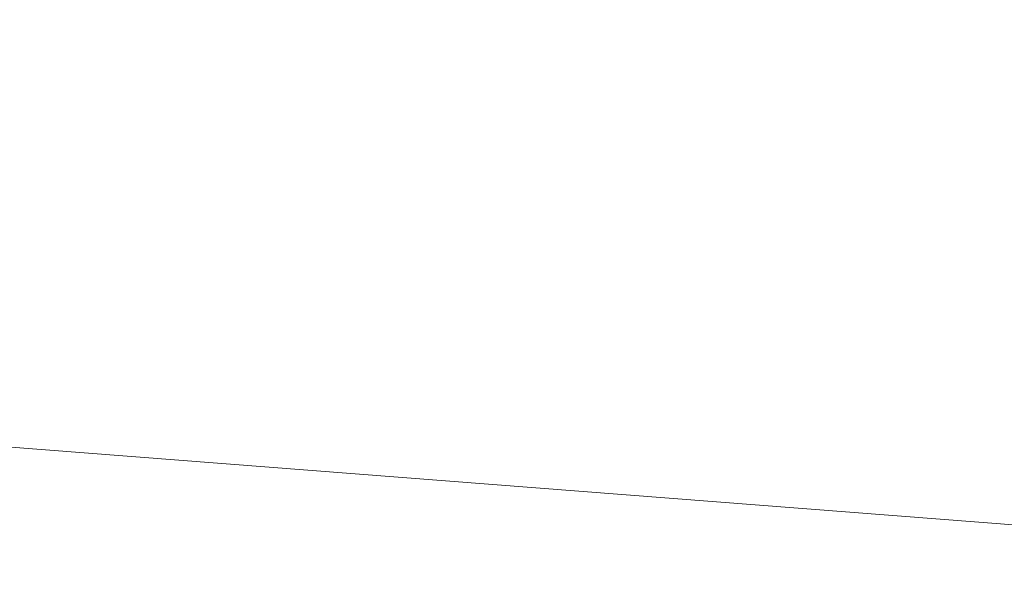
# Model space of a CAD drawing. Header units: metres. Extents: x 179483 to 180084, y 582739 to 582904.
# Tile 197 of 205: x 179813.92738 to 179813.93223, y 582836.46022 to 582836.46299. Entities that reach past the tile are written whole.
import ezdxf

# ---------------------------------------------------------------- set-up
doc = ezdxf.new("R2010")
doc.units = ezdxf.units.M
doc.layers.add('TA - VERSTOORD_GEBIED', color=30, linetype='CONTINUOUS', lineweight=18)
doc.layers.add('TA - VRIJGEGEVEN TOT 4M-MV', color=3, linetype='CONTINUOUS', lineweight=18)

msp = doc.modelspace()

# ---------------------------------------------------------------- hatches: boundary and pattern name
at = {"layer": 'TA - VRIJGEGEVEN TOT 4M-MV'}
h = msp.add_hatch(dxfattribs=at)
h.set_pattern_fill('ANSI31', color=256, scale=0.3, angle=90, style=0)
h.paths.add_polyline_path([(179814.8843872, 582835.6365266), (179814.5856972, 582836.4097388), (179799.7015152, 582837.5659149), (179789.2691071, 582838.5326112), (179789.5683178, 582835.0703168), (179790.5808067, 582835.751438), (179793.2326673, 582835.4313127), (179800.5979983, 582834.5421903), (179812.5383234, 582833.3096046)])

# ---------------------------------------------------------------- linework, layer by layer
at = {"layer": 'TA - VERSTOORD_GEBIED', "linetype": 'ByBlock'}
for points in [[(179789.2691071, 582838.5326112), (179789.5683178, 582835.0703168), (179790.5808067, 582835.751438), (179793.2326673, 582835.4313127), (179800.5979983, 582834.5421903), (179812.5383234, 582833.3096046), (179814.8843872, 582835.6365266), (179814.5856972, 582836.4097388), (179799.7015152, 582837.5659149)], [(179789.5683178, 582835.0703168), (179789.2691071, 582838.5326112), (179799.7015152, 582837.5659149), (179814.5856972, 582836.4097388), (179814.8843872, 582835.6365266), (179812.5383234, 582833.3096046), (179800.5979983, 582834.5421903), (179793.2326673, 582835.4313127), (179790.5808067, 582835.751438)]]:
    msp.add_lwpolyline(points, close=True, dxfattribs=at)
at = {"layer": 'TA - VRIJGEGEVEN TOT 4M-MV', "linetype": 'ByBlock'}
for points in [[(179814.5856972, 582836.4097388), (179814.8843872, 582835.6365266), (179812.5383234, 582833.3096046), (179800.5979983, 582834.5421903), (179793.2326673, 582835.4313127), (179790.5808067, 582835.751438), (179789.5683178, 582835.0703168), (179789.2691071, 582838.5326112), (179799.7015152, 582837.5659149)], [(179789.5683178, 582835.0703168), (179789.2691071, 582838.5326112), (179799.7015152, 582837.5659149), (179814.5856972, 582836.4097388), (179814.8843872, 582835.6365266), (179812.5383234, 582833.3096046), (179800.5979983, 582834.5421903), (179793.2326673, 582835.4313127), (179790.5808067, 582835.751438)]]:
    msp.add_lwpolyline(points, close=True, dxfattribs=at)

doc.saveas('drawing.dxf')
